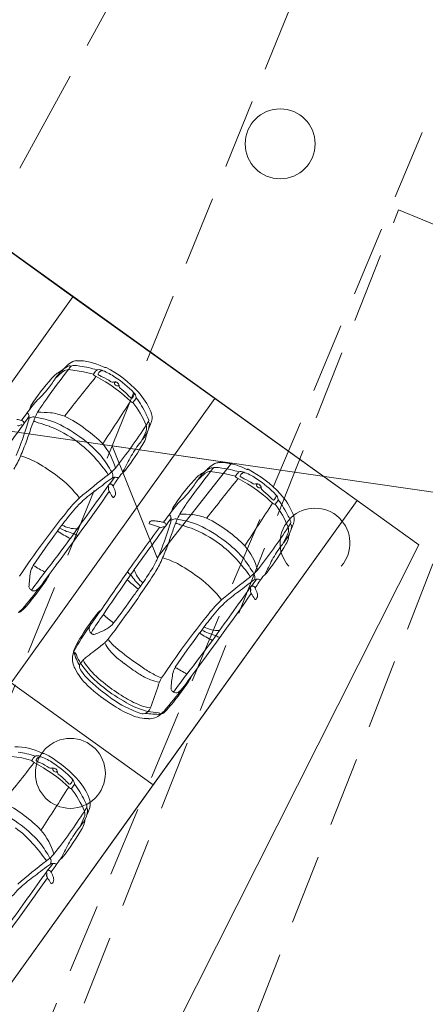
# Model space of a CAD drawing. Header units: metres. Extents: x 6541766 to 6542290, y 5894743 to 5895338.
# Tile 39 of 78: x 6541950.83 to 6541956.63, y 5895200.05 to 5895214.13. Entities that reach past the tile are written whole.
import ezdxf

# ---------------------------------------------------------------- set-up
doc = ezdxf.new("R2010")
doc.units = ezdxf.units.M
doc.linetypes.add('1.0_0.5', pattern=[1.5, 1, -0.5])
doc.linetypes.add('1.5_0.5', pattern=[2, 1.5, -0.5])
for name, color, linetype, lineweight in [('_dr_obrzeże 8x30', 210, 'Continuous', 30), ('A-OZNACZENIA', 7, 'Continuous', 15), ('A-PZT', 4, 'Continuous', 9), ('IE - podklad', 8, 'Continuous', 9)]:
    doc.layers.add(name, color=color, linetype=linetype, lineweight=lineweight)
doc.layers.add('jezdnia', color=7, linetype='Continuous')
doc.layers.add('zadrzewienie  zakrzewienie', color=7, linetype='Continuous')

# ---------------------------------------------------------------- blocks, each defined once
blk = doc.blocks.new('blok - podklad szary rfqfqw')
at = {"color": 8, "linetype": 'ByBlock', "lineweight": 9}
for p, q in [((6541951.528, 5895209.128), (6541951.744, 5895209.097)), ((6541951.744, 5895209.097), (6541951.888, 5895209.061)), ((6541953.559, 5895207.671), (6541953.776, 5895207.64)), ((6541953.776, 5895207.64), (6541953.919, 5895207.604)), ((6541950.645, 5895203.608), (6541950.861, 5895203.577)), ((6541950.861, 5895203.577), (6541951.005, 5895203.541))]:
    blk.add_line(p, q, dxfattribs=at)
at = {"color": 8, "linetype": 'Continuous', "lineweight": 9}
for centre in [(6541954.556, 5895212.356), (6541951.556, 5895203.356)]:
    blk.add_circle(centre, 0.5, dxfattribs=at)
at = {"color": 8, "linetype": 'ByBlock', "lineweight": 9}
for centre, radius, start, end in [((6541951.699, 5895208.823), 0.395, 117.7941, 135.0941), ((6541950.548, 5895210.1), 1.325, 313.193, 316.1665), ((6541951.786, 5895208.874), 0.418, 117.8651, 132.4463), ((6541951.543, 5895209.129), 0.0527, 64.9374, 123.6119), ((6541951.806, 5895208.949), 0.331, 136.6022, 147.2258), ((6541951.592, 5895209.15), 0.0372, 93.5481, 134.4924), ((6541951.605, 5895208.772), 0.415, 77.8333, 92.0894), ((6541951.644, 5895209.132), 0.124, 89.3876, 115.1608), ((6541951.659, 5895208.45), 0.806, 62.8831, 91.0116), ((6541951.476, 5895207.653), 1.541, 72.5844, 81.9257), ((6541952.112, 5895209.333), 0.186, 242.7824, 249.7674), ((6541953.24, 5895207.213), 2.647, 135.9816, 146.952), ((6541962.247, 5895200.794), 13.578, 142.1364, 144.3528), ((6541947.45, 5895211.661), 4.714, 323.8874, 326.1038), ((6541951.607, 5895208.742), 0.411, 119.9081, 131.0514), ((6541952.562, 5895207.796), 1.715, 130.3186, 135.425), ((6541952.043, 5895208.547), 0.835, 138.3678, 144.519), ((6541951.234, 5895209.403), 0.348, 298.8137, 309.5028), ((6541951.526, 5895209.01), 0.118, 88.842, 128.3006), ((6542236.662, 5894982.348), 363.952, 141.47674, 141.59101), ((6541951.896, 5895209.057), 0.0088, 155.8444, 237.097), ((6541952.119, 5895208.934), 0.264, 135.9814, 151.1173), ((6541952.156, 5895209.409), 0.446, 233.5991, 238.4586), ((6541948.371, 5895202.529), 7.407, 60.1615, 61.3505), ((6541951.954, 5895209.093), 0.0338, 100.8259, 135.8492), ((6541951.962, 5895209.004), 0.124, 61.0521, 96.8218), ((6541951.962, 5895209.062), 0.0108, 157.5747, 246.8018), ((6541952.053, 5895209.018), 0.113, 130.9944, 154.3477), ((6541952.43, 5895209.929), 0.996, 241.6842, 245.1664), ((6541952.009, 5895209.071), 0.0425, 72.0732, 133.262), ((6541951.713, 5895208.322), 0.849, 55.4943, 68.6532), ((6541952.05, 5895209.172), 0.0144, 258.054, 300.8235), ((6541952.061, 5895209.152), 0.00831, 63.1718, 114.7213), ((6541951.313, 5895207.696), 1.646, 42.5612, 62.7938), ((6541951.721, 5895208.362), 0.724, 54.9751, 66.349), ((6541951.043, 5895207.269), 1.966, 45.7503, 58.9825), ((6541952.16, 5895208.992), 0.0435, 238.119, 288.635), ((6541952.192, 5895208.89), 0.0632, 50.6119, 106.4846), ((6541952.205, 5895208.931), 0.02, 83.3652, 157.0964), ((6541952.218, 5895208.935), 0.0319, 172.6381, 215.0963), ((6541952.234, 5895208.946), 0.0514, 214.7228, 270.8567), ((6541951.351, 5895207.725), 1.546, 43.9571, 56.9682), ((6541952.205, 5895208.899), 0.048, 10.6052, 56.2407), ((6541952.235, 5895208.911), 0.0164, 270.8398, 10.8309), ((6541952.084, 5895208.872), 0.172, 4.773, 12.0486), ((6541952.286, 5895208.887), 0.0303, 181.6831, 228.1178), ((6541950.093, 5895209.769), 1.464, 312.8019, 322.7354), ((6541951.711, 5895208.126), 0.924, 44.3266, 53.1057), ((6541952.907, 5895209.284), 0.742, 223.7776, 229.3512), ((6541952.301, 5895208.845), 0.184, 318.1155, 329.1809), ((6541952.42, 5895208.779), 0.0473, 324.0072, 23.2406), ((6541952.38, 5895208.713), 0.119, 8.9431, 45.4737), ((6541951.82, 5895208.157), 0.96, 22.8174, 42.7972), ((6541955.72, 5895204.894), 5.997, 141.7745, 144.1975), ((6541951.25, 5895208.478), 0.289, 142.0881, 164.3172), ((6541951.547, 5895208.213), 0.666, 133.6215, 143.9412), ((6541955.775, 5895205.463), 5.597, 144.5769, 146.4868), ((6541901.803, 5895241.127), 60.122, 326.63997, 327.33455), ((6541952.473, 5895208.734), 0.0812, 224.8753, 247.072), ((6541952.43, 5895208.729), 0.00955, 230.9943, 320.6399), ((6541952.446, 5895208.672), 0.0134, 248.4793, 333.0163), ((6541951.371, 5895207.818), 1.369, 22.1141, 37.9401), ((6541957.303, 5895205.264), 5.92, 144.2967, 144.9222), ((6541952.482, 5895208.728), 0.0162, 326.0264, 12.6783), ((6541951.368, 5895207.877), 1.412, 25.6847, 36.8524), ((6541950.874, 5895208.449), 0.0912, 7.2377, 45.1792), ((6541951.723, 5895208.17), 0.725, 148.0666, 157.5048), ((6541951.117, 5895206.797), 1.721, 84.8565, 90.9939), ((6541951.189, 5895207.773), 0.743, 67.7311, 83.6671), ((6541952.381, 5895208.329), 0.304, 15.0566, 31.6028), ((6541952.525, 5895208.443), 0.2, 343.5537, 25.5022), ((6541996.791, 5895174.781), 56.868, 143.8279, 144.688), ((6541946.757, 5895209.629), 4.378, 336.7681, 343.2174), ((6541950.704, 5895207.825), 0.597, 75.2211, 81.5993), ((6541950.818, 5895208.356), 0.0304, 235.7462, 313.3106), ((6541950.853, 5895208.309), 0.0286, 72.6787, 119.8555), ((6541950.838, 5895208.333), 0.0711, 50.5586, 75.4413), ((6541950.864, 5895208.364), 0.0281, 265.6326, 317.9046), ((6541950.861, 5895208.366), 0.0312, 317.6097, 45.1782), ((6541952.376, 5895207.393), 1.769, 142.8915, 147.1095), ((6541950.665, 5895208.463), 0.299, 340.824, 359.504), ((6541951.039, 5895208.33), 0.124, 98.2625, 128.1216), ((6541953.331, 5895207.484), 2.473, 157.0752, 160.7612), ((6541951.027, 5895208.381), 0.0718, 68.3038, 94.561), ((6541951.208, 5895208.746), 0.394, 243.415, 253.5176), ((6541950.901, 5895207.314), 1.144, 63.3416, 82.3301), ((6541946.634, 5895194.266), 14.792, 71.7949, 72.4417), ((6541950.263, 5895206.161), 2.462, 51.9653, 62.1071), ((6541950.837, 5895207.066), 1.532, 52.0544, 65.5476), ((6541945.66, 5895212.856), 8.317, 321.8662, 327.0563), ((6541952.409, 5895208.353), 0.276, 325.253, 357.1682), ((6541952.516, 5895208.294), 0.13, 340.0721, 17.4278), ((6541948.792, 5895210.784), 4.562, 327.4968, 328.2759), ((6541952.65, 5895208.4), 0.0269, 328.5386, 18.4885), ((6541952.629, 5895208.35), 0.0565, 349.6428, 39.4935), ((6541953.128, 5895208.118), 0.482, 153.2909, 159.3899), ((6541952.342, 5895208.494), 0.389, 335.9834, 344.0436), ((6541956.16, 5895206.372), 5.511, 159.5356, 161.6852), ((6541950.594, 5895206.648), 1.795, 53.7439, 68.4093), ((6541950.756, 5895206.855), 1.749, 43.8106, 54.2161), ((6541949.677, 5895210.257), 3.606, 322.6997, 325.1346), ((6541949.038, 5895209.761), 3.904, 335.082, 337.2296), ((6541952.902, 5895208.13), 0.265, 157.5103, 169.0816), ((6541946.868, 5895209.611), 4.33, 336.6155, 339.6317), ((6541950.686, 5895206.783), 1.632, 41.9991, 53.5481), ((6541950.637, 5895206.693), 1.812, 40.8781, 50.933), ((6541951.307, 5895207.467), 0.93, 15.8143, 40.1111), ((6541949.339, 5895209.994), 3.784, 322.5414, 329.744), ((6541953.675, 5895207.194), 1.431, 142.1557, 151.9497), ((6541952.413, 5895208.212), 0.231, 327.3373, 352.0917), ((6541949.716, 5895208.351), 1.216, 327.8362, 337.8511), ((6541950.575, 5895206.881), 1.047, 60.8709, 75.162), ((6541949.554, 5895205.14), 3.064, 53.4613, 60.0411), ((6541950.152, 5895206.279), 2.366, 34.6604, 42.3984), ((6541949.984, 5895206.396), 2.508, 30.4027, 36.2307), ((6541966.853, 5895200.312), 16.298, 152.383, 153.252), ((6541953.818, 5895207.417), 0.418, 117.8651, 132.4463), ((6541953.675, 5895207.674), 0.124, 89.3876, 115.1608), ((6541953.691, 5895206.993), 0.806, 62.8831, 91.0116), ((6541957.562, 5895200.421), 9.042, 127.1786, 130.5378), ((6541951.695, 5895208.167), 0.676, 306.6272, 318.5863), ((6541952.074, 5895207.614), 0.0895, 335.9925, 34.6225), ((6541513.063, 5895509.405), 532.897, 325.48645, 325.50758), ((6541952.354, 5895207.563), 0.0996, 122.8751, 140.5901), ((6541952.168, 5895207.812), 0.211, 308.57, 325.5609), ((6541964.279, 5895199.337), 13.578, 142.1364, 144.3528), ((6541953.638, 5895207.285), 0.411, 119.9081, 131.0514), ((6541954.593, 5895206.338), 1.715, 130.3186, 135.425), ((6541954.074, 5895207.09), 0.835, 138.3678, 144.519), ((6541953.265, 5895207.946), 0.348, 298.8137, 309.5028), ((6541953.73, 5895207.366), 0.395, 117.7941, 135.0941), ((6541953.557, 5895207.553), 0.118, 88.842, 128.3006), ((6541952.58, 5895208.643), 1.325, 313.193, 316.1665), ((6541953.575, 5895207.671), 0.0527, 64.9374, 123.6119), ((6541953.838, 5895207.492), 0.331, 136.6022, 147.2258), ((6541953.623, 5895207.693), 0.0372, 93.5481, 134.4924), ((6541953.636, 5895207.315), 0.415, 77.8333, 92.0894), ((6541953.507, 5895206.195), 1.541, 72.5844, 81.9257), ((6541954.15, 5895207.476), 0.264, 135.9814, 151.1173), ((6541953.985, 5895207.636), 0.0338, 100.8259, 135.8492), ((6541953.993, 5895207.546), 0.124, 61.0521, 96.8218), ((6541954.085, 5895207.56), 0.113, 130.9944, 154.3477), ((6541954.04, 5895207.614), 0.0425, 72.0732, 133.262), ((6541953.744, 5895206.864), 0.849, 55.4943, 68.6532), ((6541954.143, 5895207.875), 0.186, 242.7824, 249.7674), ((6541954.082, 5895207.715), 0.0144, 258.054, 300.8235), ((6541954.093, 5895207.695), 0.00831, 63.1718, 114.7213), ((6541953.344, 5895206.239), 1.646, 42.5612, 62.7938), ((6541950.422, 5895206.347), 1.578, 36.8029, 52.6951), ((6541950.126, 5895209.893), 3.069, 305.9992, 308.6077), ((6541952.922, 5895206.402), 1.404, 123.1053, 128.8931), ((6541952.126, 5895207.462), 0.028, 103.8517, 199), ((6541949.215, 5895209.728), 3.662, 322.1782, 324.2356), ((6541952.131, 5895207.465), 0.0261, 64.8381, 115.8236), ((6541952.114, 5895207.439), 0.0571, 26.6144, 60.8924), ((6541952.186, 5895207.535), 0.0526, 89.8089, 125.7679), ((6541952.197, 5895207.487), 0.102, 63.1265, 96.011), ((6541955.271, 5895205.755), 2.647, 135.9816, 146.952), ((6541949.481, 5895210.204), 4.714, 323.8874, 326.1038), ((6542238.694, 5894980.89), 363.952, 141.47674, 141.59101), ((6541953.927, 5895207.6), 0.0088, 155.8444, 237.097), ((6541954.187, 5895207.951), 0.446, 233.5991, 238.4586), ((6541950.403, 5895201.072), 7.407, 60.1615, 61.3505), ((6541953.993, 5895207.605), 0.0108, 157.5747, 246.8018), ((6541954.461, 5895208.472), 0.996, 241.6842, 245.1664), ((6541953.753, 5895206.904), 0.724, 54.9751, 66.349), ((6541953.075, 5895205.811), 1.966, 45.7503, 58.9825), ((6541954.191, 5895207.534), 0.0435, 238.119, 288.635), ((6541954.223, 5895207.433), 0.0632, 50.6119, 106.4846), ((6541954.249, 5895207.478), 0.0319, 172.6381, 215.0963), ((6541954.236, 5895207.474), 0.02, 83.3652, 157.0964), ((6541953.382, 5895206.267), 1.546, 43.9571, 56.9682), ((6541954.236, 5895207.442), 0.048, 10.6052, 56.2407), ((6541918.003, 5895231.25), 41.629, 323.2311, 325.0181), ((6542179.749, 5895043.61), 280.49, 144.25288, 144.44442), ((6541953.174, 5895205.662), 2.146, 125.4419, 132.2665), ((6541952.122, 5895207.418), 0.0227, 155.6805, 194.9375), ((6541952.007, 5895207.42), 0.099, 12.0203, 19.4906), ((6541951.424, 5895207.135), 0.73, 19.8844, 22.3084), ((6541952.081, 5895207.438), 0.0223, 332.294, 6.7955), ((6541950.428, 5895206.259), 2.024, 31.3022, 33.7524), ((6541951.464, 5895207.136), 0.775, 19.0916, 25.0804), ((6541952.11, 5895207.359), 0.0916, 335.338, 19.6229), ((6541952.124, 5895208.312), 1.464, 312.8019, 322.7354), ((6541954.265, 5895207.489), 0.0514, 214.7228, 270.8567), ((6541954.266, 5895207.454), 0.0164, 270.8398, 10.8309), ((6541954.115, 5895207.414), 0.172, 4.773, 12.0486), ((6541954.317, 5895207.43), 0.0303, 181.6831, 228.1178), ((6541953.742, 5895206.668), 0.924, 44.3266, 53.1057), ((6541954.452, 5895207.322), 0.0473, 324.0072, 23.2406), ((6541954.411, 5895207.255), 0.119, 8.9431, 45.4737), ((6541953.852, 5895206.7), 0.96, 22.8174, 42.7972), ((6541952.876, 5895206.015), 1.747, 132.9801, 141.7556), ((6541952.752, 5895206.132), 1.514, 132.4256, 143.4498), ((6541952.198, 5895207.335), 0.0473, 211.1122, 225.7083), ((6541952.169, 5895207.305), 0.00607, 221.3395, 290.3346), ((6541952.157, 5895207.335), 0.0381, 291.9655, 338.9367), ((6541953.281, 5895207.021), 0.289, 142.0881, 164.3172), ((6541953.578, 5895206.756), 0.666, 133.6215, 143.9412), ((6541957.806, 5895204.006), 5.597, 144.5769, 146.4868), ((6541903.834, 5895239.67), 60.122, 326.63997, 327.33455), ((6541954.939, 5895207.827), 0.742, 223.7776, 229.3512), ((6541954.504, 5895207.277), 0.0812, 224.8753, 247.072), ((6541954.462, 5895207.272), 0.00955, 230.9943, 320.6399), ((6541954.332, 5895207.388), 0.184, 318.1155, 329.1809), ((6541954.478, 5895207.215), 0.0134, 248.4793, 333.0163), ((6541953.403, 5895206.361), 1.369, 22.1141, 37.9401), ((6541959.334, 5895203.806), 5.92, 144.2967, 144.9222), ((6541954.513, 5895207.27), 0.0162, 326.0264, 12.6783), ((6541953.399, 5895206.419), 1.412, 25.6847, 36.8524), ((6541961.173, 5895199.285), 12.429, 141.0675, 146.3247), ((6541957.751, 5895203.437), 5.997, 141.7745, 144.1975), ((6541952.906, 5895206.992), 0.0912, 7.2377, 45.1792), ((6541953.755, 5895206.713), 0.725, 148.0666, 157.5048), ((6541953.148, 5895205.34), 1.721, 84.8565, 90.9939), ((6541954.556, 5895206.986), 0.2, 343.5537, 25.5022), ((6541953.611, 5895205.283), 2.715, 139.8388, 145.4985), ((6541952.724, 5895206.925), 0.0425, 145.5434, 174.7872), ((6541952.688, 5895206.927), 0.00586, 164.7324, 258.8663), ((6541953.116, 5895208.194), 1.343, 251.3648, 252.6388), ((6541952.721, 5895206.926), 0.0396, 108.5071, 144.2294), ((6541952.736, 5895206.845), 0.122, 81.9082, 102.8927), ((6541952.747, 5895206.554), 0.411, 79.3998, 89.1213), ((6541952.735, 5895206.368), 0.597, 75.2211, 81.5993), ((6541952.87, 5895206.876), 0.0711, 50.5586, 75.4413), ((6541952.893, 5895206.909), 0.0312, 317.6097, 45.1782), ((6541954.407, 5895205.936), 1.769, 142.8915, 147.1095), ((6541952.697, 5895207.006), 0.299, 340.824, 359.504), ((6541953.07, 5895206.873), 0.124, 98.2625, 128.1216), ((6541955.362, 5895206.027), 2.473, 157.0752, 160.7612), ((6541953.058, 5895206.924), 0.0718, 68.3038, 94.561), ((6541953.239, 5895207.289), 0.394, 243.415, 253.5176), ((6541952.932, 5895205.856), 1.144, 63.3416, 82.3301), ((6541953.221, 5895206.316), 0.743, 67.7311, 83.6671), ((6541952.868, 5895205.609), 1.532, 52.0544, 65.5476), ((6541950.824, 5895209.327), 4.562, 327.4968, 328.2759), ((6541954.413, 5895206.872), 0.304, 15.0566, 31.6028), ((6541954.681, 5895206.942), 0.0269, 328.5386, 18.4885), ((6541954.66, 5895206.893), 0.0565, 349.6428, 39.4935), ((6541954.373, 5895207.036), 0.389, 335.9834, 344.0436), ((6541961.879, 5895199.027), 13.081, 143.4301, 146.0683), ((6541952.124, 5895207.883), 1.301, 234.7721, 244.088), ((6541951.768, 5895207.504), 0.738, 240.3134, 257.2782), ((6541951.64, 5895207.277), 0.424, 241.005, 272.0528), ((6541951.737, 5895206.961), 0.221, 233.4189, 249.9617), ((6541972.11, 5895192.437), 24.084, 143.1734, 145.0354), ((6541998.823, 5895173.324), 56.868, 143.8279, 144.688), ((6541952.249, 5895205.319), 1.66, 69.4391, 73.7045), ((6541948.788, 5895208.172), 4.378, 336.7681, 343.2174), ((6541952.849, 5895206.898), 0.0304, 235.7462, 313.3106), ((6541952.884, 5895206.851), 0.0286, 72.6787, 119.8555), ((6541952.895, 5895206.907), 0.0281, 265.6326, 317.9046), ((6541958.191, 5895204.915), 5.511, 159.5356, 161.6852), ((6541948.665, 5895192.808), 14.792, 71.7949, 72.4417), ((6541952.626, 5895205.191), 1.795, 53.7439, 68.4093), ((6541952.294, 5895204.703), 2.462, 51.9653, 62.1071), ((6541952.787, 5895205.398), 1.749, 43.8106, 54.2161), ((6541947.691, 5895211.399), 8.317, 321.8662, 327.0563), ((6541951.069, 5895208.304), 3.904, 335.082, 337.2296), ((6541954.44, 5895206.896), 0.276, 325.253, 357.1682), ((6541954.547, 5895206.837), 0.13, 340.0721, 17.4278), ((6541954.933, 5895206.673), 0.265, 157.5103, 169.0816), ((6541955.16, 5895206.661), 0.482, 153.2909, 159.3899), ((6541935.15, 5895218.747), 20.345, 322.0465, 323.7401), ((6541948.9, 5895208.154), 4.33, 336.6155, 339.6317), ((6541952.718, 5895205.325), 1.632, 41.9991, 53.5481), ((6541952.669, 5895205.235), 1.812, 40.8781, 50.933), ((6541951.708, 5895208.8), 3.606, 322.6997, 325.1346), ((6541954.444, 5895206.755), 0.231, 327.3373, 352.0917), ((6541953.339, 5895206.01), 0.93, 15.8143, 40.1111), ((6541951.37, 5895208.537), 3.784, 322.5414, 329.744), ((6541955.706, 5895205.737), 1.431, 142.1557, 151.9497), ((6541951.65, 5895206.954), 1.268, 328.6841, 336.3133), ((6541951.748, 5895206.894), 1.216, 327.8362, 337.8511), ((6541952.606, 5895205.424), 1.047, 60.8709, 75.162), ((6541952.183, 5895204.822), 2.366, 34.6604, 42.3984), ((6541952.016, 5895204.939), 2.508, 30.4027, 36.2307), ((6541968.885, 5895198.855), 16.298, 152.383, 153.252), ((6541953.169, 5895205.887), 2.21, 171.0455, 176.4961), ((6541951.268, 5895206.173), 0.288, 147.1947, 168.3883), ((6541986.262, 5895179.991), 43.801, 143.1924, 143.6144), ((6541952.745, 5895209.145), 3.3, 238.5997, 241.9329), ((6540240.989, 5896471.086), 2127.191, 323.50822, 323.518327), ((6541979.179, 5895187.314), 32.813, 144.7773, 145.9543), ((6541952.546, 5895206.367), 0.215, 216.4669, 233.1654), ((6541952.851, 5895206.38), 0.397, 196.1566, 229.2969), ((6541941.98, 5895213.138), 12.746, 326.3685, 327.5289), ((6541946.679, 5895210.101), 7.215, 325.2873, 327.7032), ((6541951.585, 5895203.683), 3.064, 53.4613, 60.0411), ((6541953.726, 5895206.71), 0.676, 306.6272, 318.5863), ((6541954.199, 5895206.355), 0.211, 308.57, 325.5609), ((6541948.569, 5895207.876), 3.171, 321.9016, 326.6191), ((6541950.91, 5895206.351), 0.378, 324.3338, 337.9528), ((6542019.045, 5895159.899), 81.133, 145.2958, 145.6918), ((6541948.407, 5895208.873), 4.822, 324.7715, 326.2664), ((6541953.989, 5895207.856), 2.371, 226.906, 231.9561), ((6541953.771, 5895207.203), 1.688, 216.656, 224.0159), ((6541963.072, 5895198.567), 12.894, 144.3672, 144.6348), ((6541952.453, 5895204.89), 1.578, 36.8029, 52.6951), ((6541959.594, 5895198.963), 9.042, 127.1786, 130.5378), ((6541954.953, 5895204.945), 1.404, 123.1053, 128.8931), ((6541951.246, 5895208.271), 3.662, 322.1782, 324.2356), ((6541954.105, 5895206.157), 0.0895, 335.9925, 34.6225), ((6541954.218, 5895206.078), 0.0526, 89.8089, 125.7679), ((6541515.094, 5895507.947), 532.897, 325.48645, 325.50758), ((6541954.228, 5895206.03), 0.102, 63.1265, 96.011), ((6541954.385, 5895206.106), 0.0996, 122.8751, 140.5901), ((6541945.385, 5895210.33), 7.174, 319.8401, 323.1676), ((6541950.999, 5895206.023), 0.036, 181.6738, 215.495), ((6541951.08, 5895206.095), 0.144, 219.9201, 236.2506), ((6541951.036, 5895206.028), 0.0643, 236.6317, 297.2253), ((6541950.835, 5895206.278), 0.383, 306.9369, 319.6958), ((6541942.346, 5895212.785), 12.307, 323.4789, 326.502), ((6541934.581, 5895218.897), 22.107, 323.9554, 324.4049), ((6542181.78, 5895042.153), 280.49, 144.25288, 144.44442), ((6541955.205, 5895204.205), 2.146, 125.4419, 132.2665), ((6541952.157, 5895208.436), 3.069, 305.9992, 308.6077), ((6541954.158, 5895206.004), 0.028, 103.8517, 199), ((6541954.153, 5895205.961), 0.0227, 155.6805, 194.9375), ((6541954.038, 5895205.962), 0.099, 12.0203, 19.4906), ((6541953.456, 5895205.678), 0.73, 19.8844, 22.3084), ((6541954.113, 5895205.98), 0.0223, 332.294, 6.7955), ((6541954.162, 5895206.008), 0.0261, 64.8381, 115.8236), ((6541954.146, 5895205.982), 0.0571, 26.6144, 60.8924), ((6541953.495, 5895205.679), 0.775, 19.0916, 25.0804), ((6541954.141, 5895205.902), 0.0916, 335.338, 19.6229), ((6541948.69, 5895207.707), 2.973, 317.3835, 323.017), ((6541942.109, 5895213.21), 12.675, 322.5671, 324.7183), ((6541920.034, 5895229.793), 41.629, 323.2311, 325.0181), ((6541954.908, 5895204.557), 1.747, 132.9801, 141.7556), ((6541954.783, 5895204.675), 1.514, 132.4256, 143.4498), ((6541952.459, 5895204.801), 2.024, 31.3022, 33.7524), ((6541954.229, 5895205.877), 0.0473, 211.1122, 225.7083), ((6541954.201, 5895205.848), 0.00607, 221.3395, 290.3346), ((6541954.189, 5895205.877), 0.0381, 291.9655, 338.9367), ((6541950.774, 5895205.792), 0.142, 286.854, 316.7537), ((6541950.632, 5895205.841), 0.26, 314.714, 320.3371), ((6541950.89, 5895205.624), 0.0772, 119.3055, 138.2848), ((6541950.824, 5895205.742), 0.0583, 299.5261, 319.1609), ((6541953.337, 5895204.473), 1.819, 139.6758, 146.2611), ((6541954.796, 5895203.53), 3.537, 142.4815, 146.2621), ((6541952.104, 5895205.514), 0.206, 123.803, 138.6067), ((6541962.177, 5895198.684), 12.297, 145.6129, 147.1048), ((6541952.823, 5895206.42), 1.121, 224.8655, 234.6269), ((6541963.204, 5895197.828), 12.429, 141.0675, 146.3247), ((6541955.643, 5895203.825), 2.715, 139.8388, 145.4985), ((6541953.927, 5895203.959), 2.597, 144.075, 152.5336), ((6541955.418, 5895202.964), 4.371, 144.6176, 150.0222), ((6541951.891, 5895205.418), 0.0683, 168.5225, 233.5761), ((6541952.057, 5895205.362), 0.242, 146.6866, 163.3957), ((6541951.395, 5895206.675), 1.426, 292.0963, 298.6139), ((6541951.975, 5895205.641), 0.24, 295.3942, 325.8363), ((6541950.582, 5895206.587), 2.001, 321.5921, 325.768), ((6541953.8, 5895206.046), 0.738, 240.3134, 257.2782), ((6541953.672, 5895205.82), 0.424, 241.005, 272.0528), ((6541951.926, 5895205.443), 0.11, 227.1296, 242.6341), ((6541951.889, 5895205.367), 0.0255, 237.9664, 279.1216), ((6541951.827, 5895205.615), 0.281, 283.5657, 291.8797), ((6541951.652, 5895205.652), 0.583, 312.565, 319.1074), ((6541958.452, 5895200.375), 8.025, 141.7428, 142.4032), ((6541951.681, 5895204.861), 0.581, 38.7674, 44.8015), ((6541963.91, 5895197.57), 13.081, 143.4301, 146.0683), ((6541937.181, 5895217.289), 20.345, 322.0465, 323.7401), ((6541954.155, 5895206.426), 1.301, 234.7721, 244.088), ((6541953.769, 5895205.504), 0.221, 233.4189, 249.9617), ((6541952.272, 5895204.841), 0.71, 154.3633, 164.3428), ((6541952.021, 5895204.997), 0.429, 158.0762, 171.2191), ((6541951.597, 5895205.057), 0.0345, 37.1665, 73.964), ((6541901.671, 5895270.368), 82.353, 307.49455, 307.58533), ((6541950.039, 5895207.597), 3.11, 306.7936, 310.2152), ((6541952.542, 5895205.459), 0.548, 205.4757, 218.6323), ((6541953.077, 5895205.973), 1.289, 221.6396, 234.4787), ((6541952.73, 5895205.747), 0.792, 221.243, 233.7315), ((6541955.67, 5895209.426), 5.501, 231.7042, 235.3516), ((6541951.85, 5895204.991), 0.265, 171.0573, 211.3534), ((6541952.538, 5895205.387), 0.981, 197.9618, 209.9941), ((6541951.482, 5895204.974), 0.176, 25.037, 35.9371), ((6541952.43, 5895205.38), 0.855, 202.7913, 211.5538), ((6541952.128, 5895204.615), 0.532, 136.2913, 142.9019), ((6541952.232, 5895205.222), 0.551, 206.3992, 220.4587), ((6541952.027, 5895204.693), 0.405, 124.3645, 134.4298), ((6541952.327, 5895205.189), 0.779, 205.4948, 227.7389), ((6541951.778, 5895204.884), 0.0908, 145.3909, 199.0658), ((6541952.174, 5895205.109), 0.545, 207.8733, 225.4647), ((6541952.891, 5895205.722), 1.428, 213.5818, 233.0259), ((6541952.88, 5895205.74), 1.38, 219.3518, 233.3278), ((6541953.925, 5895206.983), 2.605, 232.2084, 237.7048), ((6541953.529, 5895206.253), 1.674, 233.8948, 240.2528), ((6541953.299, 5895204.715), 0.288, 147.1947, 168.3883), ((6541954.776, 5895207.688), 3.3, 238.5997, 241.9329), ((6540243.02, 5896469.628), 2127.191, 323.50822, 323.518327), ((6541953.596, 5895206.532), 2.556, 225.112, 235.5681), ((6541953.009, 5895205.506), 0.868, 236.7067, 249.3639), ((6541953.331, 5895205.881), 1.253, 239.6949, 247.9597), ((6541952.869, 5895205.068), 0.409, 246.1087, 264.6137), ((6541953.358, 5895204.432), 0.575, 149.9694, 161.387), ((6541955.201, 5895204.429), 2.21, 171.0455, 176.4961), ((6541988.293, 5895178.534), 43.801, 143.1924, 143.6144), ((6541950.6, 5895206.418), 3.171, 321.9016, 326.6191), ((6541952.941, 5895204.894), 0.378, 324.3338, 337.9528), ((6541953.52, 5895206.454), 2.519, 227.0058, 237.8941), ((6541953.633, 5895206.643), 2.61, 232.1632, 240.7285), ((6541953.993, 5895207.127), 3.158, 232.163, 237.9144), ((6541943.858, 5895207.577), 9.433, 339.6127, 341.703), ((6541947.416, 5895208.873), 7.174, 319.8401, 323.1676), ((6541953.03, 5895204.566), 0.036, 181.6738, 215.495), ((6541953.112, 5895204.637), 0.144, 219.9201, 236.2506), ((6541952.866, 5895204.82), 0.383, 306.9369, 319.6958), ((6541953.087, 5895205.738), 1.614, 234.5347, 250.4527), ((6541953.043, 5895205.582), 1.344, 237.2156, 248.4791), ((6541950.721, 5895206.25), 2.973, 317.3835, 323.017), ((6541953.067, 5895204.571), 0.0643, 236.6317, 297.2253), ((6541953.032, 5895205.6), 1.536, 236.3974, 247.0313), ((6541952.917, 5895205.317), 1.104, 239.5032, 256.8423), ((6541952.777, 5895204.871), 0.585, 247.2207, 262.4226), ((6541952.563, 5895204.349), 0.149, 290.8856, 336.9005), ((6541952.955, 5895205.658), 1.445, 258.4625, 264.4189), ((6541952.855, 5895204.284), 0.0583, 299.5261, 319.1609), ((6541952.689, 5895204.85), 0.712, 248.8944, 268.7303), ((6541952.593, 5895204.325), 0.117, 247.0384, 281.3874), ((6541952.857, 5895206.032), 1.833, 262.6982, 269.6677), ((6541952.692, 5895204.361), 0.224, 265.0177, 313.4582), ((6541952.81, 5895204.165), 0.0545, 52.9421, 85.6891), ((6541952.818, 5895204.177), 0.0406, 37.9159, 51.1103), ((6541952.805, 5895204.334), 0.142, 286.854, 316.7537), ((6541952.663, 5895204.384), 0.26, 314.714, 320.3371), ((6541952.921, 5895204.166), 0.0772, 119.3055, 138.2848), ((6541950.776, 5895202.93), 0.806, 62.8831, 91.0116), ((6541950.592, 5895202.133), 1.541, 72.5844, 81.9257), ((6541951.013, 5895203.537), 0.0088, 155.8444, 237.097), ((6541951.236, 5895203.414), 0.264, 135.9814, 151.1173), ((6541951.07, 5895203.573), 0.0338, 100.8259, 135.8492), ((6541951.079, 5895203.484), 0.124, 61.0521, 96.8218), ((6541951.079, 5895203.542), 0.0108, 157.5747, 246.8018), ((6541951.17, 5895203.498), 0.113, 130.9944, 154.3477), ((6541951.125, 5895203.552), 0.0425, 72.0732, 133.262), ((6541950.83, 5895202.802), 0.849, 55.4943, 68.6532), ((6541951.228, 5895203.813), 0.186, 242.7824, 249.7674), ((6541951.167, 5895203.652), 0.0144, 258.054, 300.8235), ((6541951.178, 5895203.632), 0.00831, 63.1718, 114.7213), ((6541950.429, 5895202.176), 1.646, 42.5612, 62.7938), ((6542235.779, 5894976.828), 363.952, 141.47674, 141.59101), ((6541951.272, 5895203.889), 0.446, 233.5991, 238.4586), ((6541947.488, 5895197.009), 7.407, 60.1615, 61.3505), ((6541951.547, 5895204.409), 0.996, 241.6842, 245.1664), ((6541950.838, 5895202.842), 0.724, 54.9751, 66.349), ((6541950.16, 5895201.749), 1.966, 45.7503, 58.9825), ((6541951.277, 5895203.472), 0.0435, 238.119, 288.635), ((6541951.308, 5895203.37), 0.0632, 50.6119, 106.4846), ((6541951.321, 5895203.411), 0.02, 83.3652, 157.0964), ((6541951.335, 5895203.415), 0.0319, 172.6381, 215.0963), ((6541951.351, 5895203.426), 0.0514, 214.7228, 270.8567), ((6541950.468, 5895202.205), 1.546, 43.9571, 56.9682), ((6541951.322, 5895203.379), 0.048, 10.6052, 56.2407), ((6541951.351, 5895203.391), 0.0164, 270.8398, 10.8309), ((6541951.201, 5895203.352), 0.172, 4.773, 12.0486), ((6541951.402, 5895203.367), 0.0303, 181.6831, 228.1178), ((6541950.828, 5895202.606), 0.924, 44.3266, 53.1057), ((6541951.537, 5895203.259), 0.0473, 324.0072, 23.2406), ((6541951.497, 5895203.193), 0.119, 8.9431, 45.4737), ((6541950.937, 5895202.637), 0.96, 22.8174, 42.7972), ((6541900.919, 5895235.607), 60.122, 326.63997, 327.33455), ((6541952.024, 5895203.764), 0.742, 223.7776, 229.3512), ((6541951.59, 5895203.215), 0.0812, 224.8753, 247.072), ((6541951.547, 5895203.209), 0.00955, 230.9943, 320.6399), ((6541951.418, 5895203.325), 0.184, 318.1155, 329.1809), ((6541951.563, 5895203.152), 0.0134, 248.4793, 333.0163), ((6541950.488, 5895202.298), 1.369, 22.1141, 37.9401), ((6541956.42, 5895199.744), 5.92, 144.2967, 144.9222), ((6541951.599, 5895203.208), 0.0162, 326.0264, 12.6783), ((6541950.484, 5895202.357), 1.412, 25.6847, 36.8524), ((6541951.641, 5895202.923), 0.2, 343.5537, 25.5022), ((6541949.954, 5895201.546), 1.532, 52.0544, 65.5476), ((6541947.909, 5895205.265), 4.562, 327.4968, 328.2759), ((6541951.498, 5895202.809), 0.304, 15.0566, 31.6028), ((6541951.766, 5895202.88), 0.0269, 328.5386, 18.4885), ((6541951.746, 5895202.83), 0.0565, 349.6428, 39.4935), ((6541951.459, 5895202.974), 0.389, 335.9834, 344.0436), ((6541949.379, 5895200.641), 2.462, 51.9653, 62.1071), ((6541949.873, 5895201.335), 1.749, 43.8106, 54.2161), ((6541944.777, 5895207.336), 8.317, 321.8662, 327.0563), ((6541948.155, 5895204.241), 3.904, 335.082, 337.2296), ((6541951.525, 5895202.833), 0.276, 325.253, 357.1682), ((6541951.633, 5895202.774), 0.13, 340.0721, 17.4278), ((6541952.018, 5895202.61), 0.265, 157.5103, 169.0816), ((6541952.245, 5895202.598), 0.482, 153.2909, 159.3899), ((6541949.803, 5895201.263), 1.632, 41.9991, 53.5481), ((6541949.754, 5895201.173), 1.812, 40.8781, 50.933), ((6541948.455, 5895204.474), 3.784, 322.5414, 329.744), ((6541952.792, 5895201.674), 1.431, 142.1557, 151.9497), ((6541948.794, 5895204.737), 3.606, 322.6997, 325.1346), ((6541951.529, 5895202.692), 0.231, 327.3373, 352.0917), ((6541950.424, 5895201.947), 0.93, 15.8143, 40.1111), ((6541949.268, 5895200.759), 2.366, 34.6604, 42.3984), ((6541949.101, 5895200.876), 2.508, 30.4027, 36.2307), ((6541965.97, 5895194.792), 16.298, 152.383, 153.252), ((6541950.812, 5895202.648), 0.676, 306.6272, 318.5863), ((6541951.19, 5895202.095), 0.0895, 335.9925, 34.6225), ((6541951.284, 5895202.293), 0.211, 308.57, 325.5609), ((6541956.679, 5895194.901), 9.042, 127.1786, 130.5378), ((6541952.039, 5895200.882), 1.404, 123.1053, 128.8931), ((6541948.332, 5895204.208), 3.662, 322.1782, 324.2356), ((6541951.303, 5895202.015), 0.0526, 89.8089, 125.7679), ((6541512.179, 5895503.885), 532.897, 325.48645, 325.50758), ((6541951.314, 5895201.967), 0.102, 63.1265, 96.011), ((6541951.47, 5895202.044), 0.0996, 122.8751, 140.5901), ((6541917.12, 5895225.73), 41.629, 323.2311, 325.0181), ((6542178.865, 5895038.09), 280.49, 144.25288, 144.44442), ((6541952.291, 5895200.142), 2.146, 125.4419, 132.2665), ((6541949.242, 5895204.373), 3.069, 305.9992, 308.6077), ((6541951.243, 5895201.942), 0.028, 103.8517, 199), ((6541951.238, 5895201.898), 0.0227, 155.6805, 194.9375), ((6541950.541, 5895201.615), 0.73, 19.8844, 22.3084), ((6541951.123, 5895201.9), 0.099, 12.0203, 19.4906), ((6541951.198, 5895201.918), 0.0223, 332.294, 6.7955), ((6541949.544, 5895200.739), 2.024, 31.3022, 33.7524), ((6541951.248, 5895201.946), 0.0261, 64.8381, 115.8236), ((6541951.231, 5895201.919), 0.0571, 26.6144, 60.8924), ((6541950.58, 5895201.616), 0.775, 19.0916, 25.0804), ((6541951.226, 5895201.839), 0.0916, 335.338, 19.6229), ((6541951.869, 5895200.612), 1.514, 132.4256, 143.4498), ((6541951.315, 5895201.815), 0.0473, 211.1122, 225.7083), ((6541951.286, 5895201.785), 0.00607, 221.3395, 290.3346), ((6541951.274, 5895201.815), 0.0381, 291.9655, 338.9367)]:
    blk.add_arc(centre, radius, start, end, dxfattribs=at)
at = {"color": 8, "linetype": 'Continuous', "lineweight": 9}
blk.add_arc((6541955.054, 5895206.647), 0.5, 318.85, 221.162, dxfattribs=at)
at = {"layer": '_dr_obrzeże 8x30', "color": 8, "lineweight": 9}
for radius in [79.65, 79.73]:
    blk.add_arc((6541879.475, 5895259.738), radius, 323.70553, 335.6555, dxfattribs=at)
at = {"layer": 'A-OZNACZENIA', "color": 8, "lineweight": 9}
blk.add_line((6541948.586, 5895208.551), (6541962.778, 5895206.507), dxfattribs=at)
blk.add_line((6541948.586, 5895208.551), (6541962.778, 5895206.507), dxfattribs=at)
blk.add_lwpolyline([(6541952.795, 5895206.436), (6541952.154, 5895208.037), (6541953.861, 5895207.791)], close=True, dxfattribs=at)
blk.add_lwpolyline([(6541952.795, 5895206.436), (6541952.154, 5895208.037), (6541953.861, 5895207.791)], close=True, dxfattribs=at)
at = {"layer": 'A-PZT', "color": 8, "lineweight": 9}
for p, q in [((6541956.539, 5895206.621), (6541945.504, 5895214.551)), ((6541951.592, 5895210.17), (6541949.561, 5895211.627)), ((6541948.677, 5895206.107), (6541951.592, 5895210.17)), ((6541951.592, 5895210.17), (6541948.677, 5895206.107)), ((6541953.623, 5895208.713), (6541951.592, 5895210.17)), ((6541950.709, 5895204.65), (6541953.623, 5895208.713)), ((6541953.623, 5895208.713), (6541950.709, 5895204.65)), ((6541955.655, 5895207.255), (6541953.623, 5895208.713)), ((6541949.825, 5895199.13), (6541955.655, 5895207.255)), ((6541952.74, 5895203.193), (6541955.655, 5895207.255)), ((6541955.655, 5895207.255), (6541956.539, 5895206.621)), ((6541956.539, 5895206.621), (6541951.981, 5895197.584)), ((6541951.981, 5895197.584), (6541956.539, 5895206.621)), ((6541950.709, 5895204.65), (6541952.74, 5895203.193)), ((6541952.74, 5895203.193), (6541950.709, 5895204.65)), ((6541949.825, 5895199.13), (6541952.74, 5895203.193))]:
    blk.add_line(p, q, dxfattribs=at)
at = {"layer": 'jezdnia', "color": 8, "linetype": '1.5_0.5', "lineweight": 9}
blk.add_line((6541946.99, 5895204.99), (6541954.09, 5895217.95), dxfattribs=at)
at = {"layer": 'zadrzewienie  zakrzewienie', "color": 8, "linetype": '1.0_0.5', "lineweight": 9}
for p, q in [((6541944.74, 5895189.8), (6541956.29, 5895218.21)), ((6541958.91, 5895218.05), (6541946.71, 5895189)), ((6541944.01, 5895180.55), (6541956.25, 5895211.41)), ((6541956.25, 5895211.41), (6541958.38, 5895210.54)), ((6541958.38, 5895210.54), (6541949.91, 5895188.91))]:
    blk.add_line(p, q, dxfattribs=at)

msp = doc.modelspace()

# ---------------------------------------------------------------- block references
at = {"layer": 'IE - podklad'}
msp.add_blockref('blok - podklad szary rfqfqw', (0, 0), dxfattribs=at)

doc.saveas('drawing.dxf')
